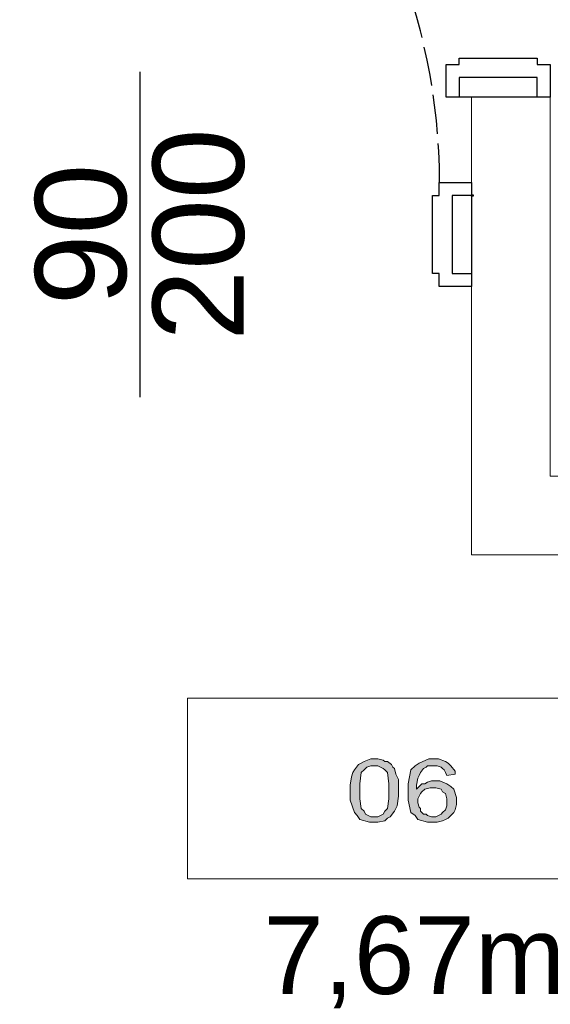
# Model space of a CAD drawing. Header units: millimetres. Extents: x 126553 to 403692, y -95821 to 38049.
# Tile 205 of 256: x 223029 to 223111, y 12952 to 13103. Entities that reach past the tile are written whole.
import ezdxf
from ezdxf.enums import TextEntityAlignment as Align

# ---------------------------------------------------------------- set-up
doc = ezdxf.new("R2010")
doc.units = ezdxf.units.MM
doc.linetypes.add('ACAD_ISO02W100', pattern=[15, 12, -3])
doc.layers.add('_(15 PYTANIA)', color=3, linetype='Continuous', plot=False)
for name, color, linetype, lineweight in [('A4_opis stolarki dla drzwi parametrycznych', 101, 'Continuous', 13), ('opisy', 7, 'Continuous', 18), ('ŚCIANY GRUBE', 7, 'Continuous', 20)]:
    doc.layers.add(name, color=color, linetype=linetype, lineweight=lineweight)
doc.styles.add('A4_opis stolarki dla drzwi parametrycznych', font='arial.ttf')
doc.styles.add('PDF Arial', font='arial.ttf')

msp = doc.modelspace()

# ---------------------------------------------------------------- hatches: boundary and pattern name
at = {"layer": 'opisy'}
h = msp.add_hatch(color=7, dxfattribs=at)
h.paths.add_polyline_path([(223080.07645, 12984.406), (223080.07645, 12985.25405), (223080.28846, 12986.52614), (223080.50048, 12987.16218), (223080.71249, 12987.58621), (223081.34853, 12988.43427), (223081.77256, 12988.64628), (223082.19659, 12988.85829), (223083.25666, 12989.28232), (223084.31673, 12989.28232), (223085.16479, 12989.07031), (223085.3768, 12988.85829), (223085.80083, 12988.85829), (223086.43687, 12988.43427), (223086.64889, 12988.01024), (223086.8609, 12987.79822), (223087.07291, 12986.95017), (223087.28493, 12986.52614), (223087.49694, 12986.10211), (223087.49694, 12983.55794), (223087.28493, 12982.07384), (223087.07291, 12981.64981), (223086.8609, 12981.22579), (223086.22486, 12980.37773), (223085.80083, 12980.16572), (223085.3768, 12979.74169), (223084.31673, 12979.52967), (223083.04465, 12979.52967), (223081.56055, 12979.9537), (223081.13652, 12980.58974), (223080.71249, 12981.01377), (223080.07645, 12982.9219), (223080.07645, 12984.406)], flags=0)
h.paths.add_polyline_path([(223081.56055, 12984.406), (223081.56055, 12983.13391), (223081.77256, 12981.64981), (223082.19659, 12981.22579), (223082.4086, 12980.80176), (223083.25666, 12980.37773), (223084.31673, 12980.37773), (223085.16479, 12980.80176), (223085.3768, 12981.22579), (223085.80083, 12981.64981), (223086.01284, 12983.13391), (223086.01284, 12985.46607), (223085.80083, 12987.16218), (223085.3768, 12987.58621), (223085.16479, 12987.79822), (223084.31673, 12988.22225), (223083.25666, 12988.22225), (223082.62062, 12988.01024), (223082.19659, 12987.58621), (223081.77256, 12987.16218), (223081.56055, 12985.46607), (223081.56055, 12984.406)], flags=0)
h.paths.add_polyline_path([(223096.18952, 12986.95017), (223094.91744, 12986.73815), (223094.70542, 12987.16218), (223094.49341, 12987.58621), (223094.28139, 12987.79822), (223094.06938, 12988.01024), (223093.43334, 12988.22225), (223091.94924, 12988.22225), (223091.73722, 12988.01024), (223091.3132, 12987.79822), (223090.88917, 12987.16218), (223090.67715, 12986.73815), (223090.46514, 12986.31412), (223090.25312, 12985.25405), (223090.25312, 12984.61801), (223090.46514, 12984.83003), (223091.10118, 12985.46607), (223091.52521, 12985.46607), (223091.94924, 12985.67808), (223092.58528, 12985.8901), (223093.85736, 12985.8901), (223094.91744, 12985.46607), (223095.55348, 12985.04204), (223095.97751, 12984.61801), (223096.40153, 12983.34593), (223096.40153, 12982.28586), (223096.18952, 12981.4378), (223095.97751, 12981.01377), (223095.76549, 12980.80176), (223095.12945, 12980.16572), (223094.70542, 12979.9537), (223094.28139, 12979.74169), (223093.43334, 12979.52967), (223091.94924, 12979.52967), (223090.46514, 12979.9537), (223090.04111, 12980.58974), (223089.40507, 12981.01377), (223088.98104, 12982.9219), (223088.98104, 12985.46607), (223089.40507, 12987.58621), (223090.04111, 12988.22225), (223090.67715, 12988.64628), (223092.16125, 12989.28232), (223093.64535, 12989.28232), (223094.70542, 12988.85829), (223095.12945, 12988.64628), (223095.55348, 12988.22225), (223096.18952, 12987.3742), (223096.18952, 12986.95017)], flags=0)
h.paths.add_polyline_path([(223090.46514, 12982.70988), (223090.46514, 12982.49787), (223090.67715, 12981.86183), (223090.88917, 12981.64981), (223090.88917, 12981.22579), (223091.3132, 12980.80176), (223091.73722, 12980.80176), (223091.94924, 12980.58974), (223092.58528, 12980.37773), (223093.22132, 12980.37773), (223094.06938, 12980.80176), (223094.28139, 12981.01377), (223094.70542, 12981.4378), (223094.91744, 12982.07384), (223094.91744, 12983.13391), (223094.70542, 12983.98197), (223094.28139, 12984.19398), (223094.06938, 12984.61801), (223093.22132, 12984.83003), (223092.37327, 12984.83003), (223091.52521, 12984.61801), (223091.10118, 12984.19398), (223090.88917, 12983.98197), (223090.46514, 12983.13391), (223090.46514, 12982.70988)], flags=0)

# ---------------------------------------------------------------- linework, layer by layer
at = {"color": 7}
for p, q in [((223108.81849, 13091.02788), (223096.81849, 13091.02788)), ((223098.73369, 13075.91129), (223098.73369, 13063.91129))]:
    msp.add_line(p, q, dxfattribs=at)
for points in [[(223096.81849, 13097.02788), (223108.81849, 13097.02788), (223108.81849, 13096.02788), (223110.81849, 13096.02788), (223110.81849, 13091.02788), (223108.81849, 13091.02788), (223108.81849, 13094.02788), (223096.81849, 13094.02788), (223096.81849, 13091.02788), (223094.81849, 13091.02788), (223094.81849, 13096.02788), (223096.81849, 13096.02788)], [(223092.73369, 13063.91129), (223092.73369, 13075.91129), (223093.73369, 13075.91129), (223093.73369, 13077.91129), (223098.73369, 13077.91129), (223098.73369, 13075.91129), (223095.73369, 13075.91129), (223095.73369, 13063.91129), (223098.73369, 13063.91129), (223098.73369, 13061.91129), (223093.73369, 13061.91129), (223093.73369, 13063.91129)]]:
    msp.add_lwpolyline(points, close=True, dxfattribs=at)
msp.add_lwpolyline([(223047.73369, 13094.91129), (223047.73369, 13075.91129), (223047.73369, 13063.91129), (223047.73369, 13044.91129)], dxfattribs=at)
at = {"color": 7, "linetype": 'ACAD_ISO02W100', "ltscale": 0.5}
msp.add_arc((222999.67094, 13077.78257), 94.13472, 0.0783467, 89.3531378, dxfattribs=at)
at = {"layer": '_(15 PYTANIA)', "color": 7, "ltscale": 100}
msp.add_lwpolyline([(223098.73369, 13075.78408), (223098.9457, 13075.99609)], dxfattribs=at)
msp.add_lwpolyline([(223098.73369, 13075.78408), (223098.73369, 13075.99609), (223098.9457, 13075.99609), (223098.9457, 13075.78408)], close=True, dxfattribs=at)
at = {"layer": 'opisy', "color": 7}
for points in [[(223055.05878, 12998.61094), (223124.3874, 12998.61094), (223124.3874, 12970.83709), (223055.05878, 12970.83709)], [(223080.07645, 12984.406), (223080.07645, 12985.25405), (223080.28846, 12986.52614), (223080.50048, 12987.16218), (223080.71249, 12987.58621), (223081.34853, 12988.43427), (223081.77256, 12988.64628), (223082.19659, 12988.85829), (223083.25666, 12989.28232), (223084.31673, 12989.28232), (223085.16479, 12989.07031), (223085.3768, 12988.85829), (223085.80083, 12988.85829), (223086.43687, 12988.43427), (223086.64889, 12988.01024), (223086.8609, 12987.79822), (223087.07291, 12986.95017), (223087.28493, 12986.52614), (223087.49694, 12986.10211), (223087.49694, 12983.55794), (223087.28493, 12982.07384), (223087.07291, 12981.64981), (223086.8609, 12981.22579), (223086.22486, 12980.37773), (223085.80083, 12980.16572), (223085.3768, 12979.74169), (223084.31673, 12979.52967), (223083.04465, 12979.52967), (223081.56055, 12979.9537), (223081.13652, 12980.58974), (223080.71249, 12981.01377), (223080.07645, 12982.9219)], [(223096.18952, 12986.95017), (223094.91744, 12986.73815), (223094.70542, 12987.16218), (223094.49341, 12987.58621), (223094.28139, 12987.79822), (223094.06938, 12988.01024), (223093.43334, 12988.22225), (223091.94924, 12988.22225), (223091.73722, 12988.01024), (223091.3132, 12987.79822), (223090.88917, 12987.16218), (223090.67715, 12986.73815), (223090.46514, 12986.31412), (223090.25312, 12985.25405), (223090.25312, 12984.61801), (223090.46514, 12984.83003), (223091.10118, 12985.46607), (223091.52521, 12985.46607), (223091.94924, 12985.67808), (223092.58528, 12985.8901), (223093.85736, 12985.8901), (223094.91744, 12985.46607), (223095.55348, 12985.04204), (223095.97751, 12984.61801), (223096.40153, 12983.34593), (223096.40153, 12982.28586), (223096.18952, 12981.4378), (223095.97751, 12981.01377), (223095.76549, 12980.80176), (223095.12945, 12980.16572), (223094.70542, 12979.9537), (223094.28139, 12979.74169), (223093.43334, 12979.52967), (223091.94924, 12979.52967), (223090.46514, 12979.9537), (223090.04111, 12980.58974), (223089.40507, 12981.01377), (223088.98104, 12982.9219), (223088.98104, 12985.46607), (223089.40507, 12987.58621), (223090.04111, 12988.22225), (223090.67715, 12988.64628), (223092.16125, 12989.28232), (223093.64535, 12989.28232), (223094.70542, 12988.85829), (223095.12945, 12988.64628), (223095.55348, 12988.22225), (223096.18952, 12987.3742)], [(223081.56055, 12984.406), (223081.56055, 12983.13391), (223081.77256, 12981.64981), (223082.19659, 12981.22579), (223082.4086, 12980.80176), (223083.25666, 12980.37773), (223084.31673, 12980.37773), (223085.16479, 12980.80176), (223085.3768, 12981.22579), (223085.80083, 12981.64981), (223086.01284, 12983.13391), (223086.01284, 12985.46607), (223085.80083, 12987.16218), (223085.3768, 12987.58621), (223085.16479, 12987.79822), (223084.31673, 12988.22225), (223083.25666, 12988.22225), (223082.62062, 12988.01024), (223082.19659, 12987.58621), (223081.77256, 12987.16218), (223081.56055, 12985.46607)], [(223090.46514, 12982.70988), (223090.46514, 12982.49787), (223090.67715, 12981.86183), (223090.88917, 12981.64981), (223090.88917, 12981.22579), (223091.3132, 12980.80176), (223091.73722, 12980.80176), (223091.94924, 12980.58974), (223092.58528, 12980.37773), (223093.22132, 12980.37773), (223094.06938, 12980.80176), (223094.28139, 12981.01377), (223094.70542, 12981.4378), (223094.91744, 12982.07384), (223094.91744, 12983.13391), (223094.70542, 12983.98197), (223094.28139, 12984.19398), (223094.06938, 12984.61801), (223093.22132, 12984.83003), (223092.37327, 12984.83003), (223091.52521, 12984.61801), (223091.10118, 12984.19398), (223090.88917, 12983.98197), (223090.46514, 12983.13391)]]:
    msp.add_lwpolyline(points, close=True, dxfattribs=at)
at = {"layer": 'ŚCIANY GRUBE', "color": 7}
msp.add_lwpolyline([(223110.81849, 13032.74521), (223313.07995, 13032.74521), (223313.07995, 13020.66041), (223098.73369, 13020.66041), (223098.73369, 13063.91129), (223098.73369, 13075.36005), (223098.73369, 13075.78408), (223098.73369, 13091.02788), (223110.81849, 13091.02788)], close=True, dxfattribs=at)

# ---------------------------------------------------------------- texts
at = {"layer": 'A4_opis stolarki dla drzwi parametrycznych', "color": 7, "style": 'A4_opis stolarki dla drzwi parametrycznych'}
msp.add_text('90', height=14, rotation=90, dxfattribs=at).set_placement((223038.6618, 13069.91129), align=Align.MIDDLE_CENTER)
at = {"layer": 'A4_opis stolarki dla drzwi parametrycznych', "color": 7, "style": 'A4_opis stolarki dla drzwi parametrycznych', "flags": 12}
msp.add_attdef('200', text='200', height=14, rotation=90, dxfattribs=at).set_placement((223056.73369, 13069.91129), align=Align.MIDDLE_CENTER)
at = {"layer": 'opisy', "color": 7, "insert": (223066.71946, 12950.90746), "char_height": 11.953839, "attachment_point": 7, "style": 'PDF Arial'}
msp.add_mtext('7,67m²', dxfattribs=at)

doc.saveas('drawing.dxf')
